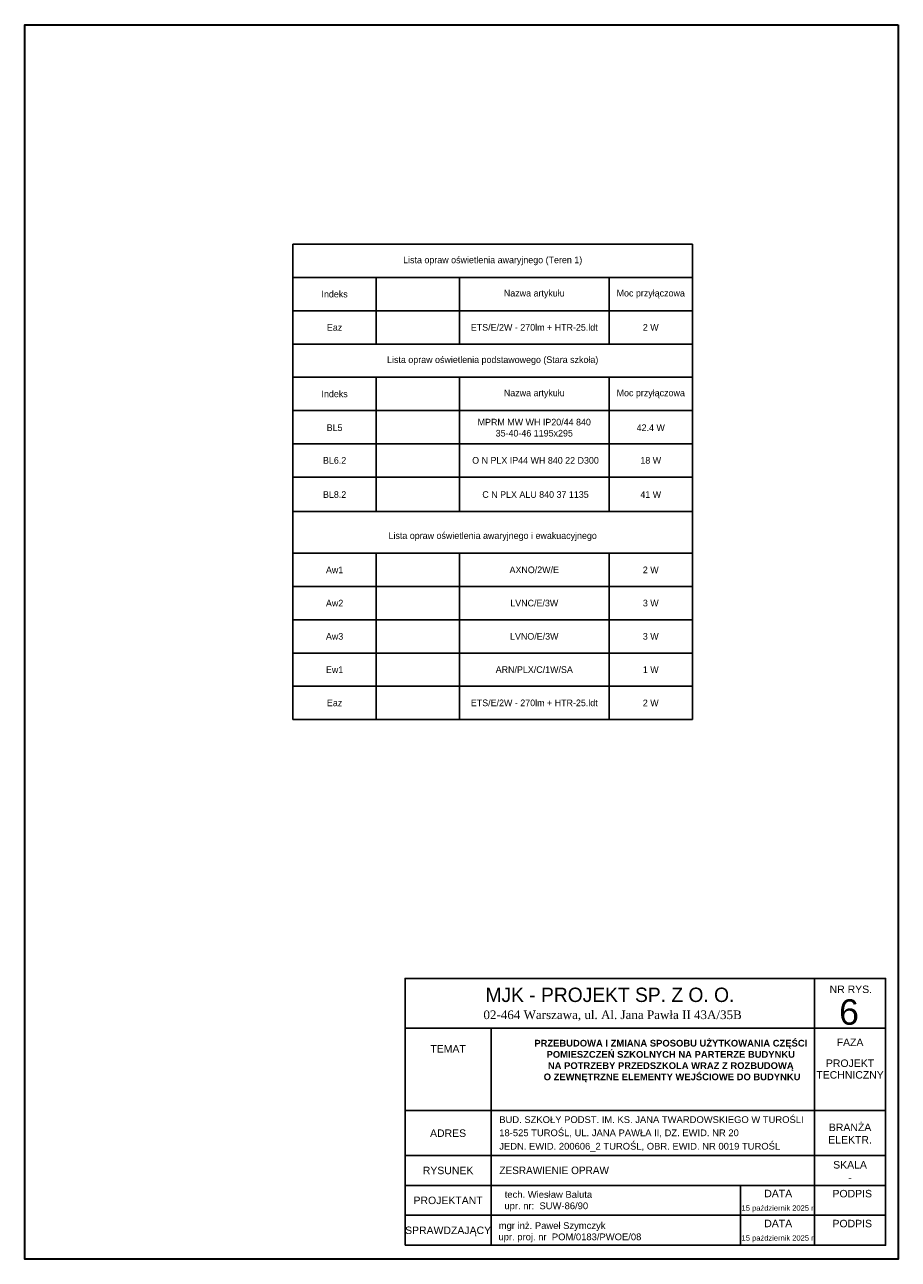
# Model space of a CAD drawing. Header units: millimetres. Extents: x -16803 to -7085, y -9068 to 2537.
# Tile 4 of 33: x -10072 to -7972, y -9068 to -6098. Entities that reach past the tile are written whole.
import ezdxf
from ezdxf.enums import TextEntityAlignment as Align

# ---------------------------------------------------------------- set-up
doc = ezdxf.new("R2010")
doc.units = ezdxf.units.MM
doc.header["$MEASUREMENT"] = 0
doc.layers.add('DLX_BLD0_LUMKEY', color=7, linetype='Continuous')
doc.layers.add('DLX_TERR_LUMKEY', color=7, linetype='Continuous')
doc.layers.add('elektryka', color=255, linetype='Continuous', lineweight=35)
doc.styles.add('st1', font='arial.ttf')
doc.styles.add('STIL16', font='arial.ttf')
doc.styles.add('STIL32', font='times.ttf')
doc.styles.add('STIL32_F', font='framd.ttf')
doc.styles.add('TableTextStyle', font='txt')

msp = doc.modelspace()

# ---------------------------------------------------------------- linework, layer by layer
at = {"layer": 'DLX_BLD0_LUMKEY', "linetype": 'ByBlock', "lineweight": -2, "transparency": 16777216}
for p, q in [((-9427.3, -6866.5), (-8467.3, -6866.5)), ((-9427.3, -6866.5), (-9427.3, -7769.8)), ((-8467.3, -6866.5), (-8467.3, -7769.8)), ((-9427.3, -6946.5), (-8467.3, -6946.5)), ((-9227.3, -6946.5), (-9227.3, -7269.2)), ((-9027.3, -6946.5), (-9027.3, -7269.2)), ((-8667.3, -6946.5), (-8667.3, -7269.2)), ((-9427.3, -7026.5), (-8467.3, -7026.5)), ((-9427.3, -7106.5), (-8467.3, -7106.5)), ((-9427.3, -7186.5), (-8467.3, -7186.5)), ((-9427.3, -7269.2), (-8467.3, -7269.2)), ((-9427.3, -7369.8), (-8467.3, -7369.8)), ((-9227.3, -7369.8), (-9227.3, -7769.8)), ((-9027.3, -7369.8), (-9027.3, -7769.8)), ((-8667.3, -7369.8), (-8667.3, -7769.8)), ((-9427.3, -7449.8), (-8467.3, -7449.8)), ((-9427.3, -7529.8), (-8467.3, -7529.8)), ((-9427.3, -7609.8), (-8467.3, -7609.8)), ((-9427.3, -7689.8), (-8467.3, -7689.8)), ((-9427.3, -7769.8), (-8467.3, -7769.8))]:
    msp.add_line(p, q, dxfattribs=at)
at = {"layer": 'DLX_TERR_LUMKEY', "linetype": 'ByBlock', "lineweight": -2, "transparency": 16777216}
for p, q in [((-9427.3, -6626.5), (-8467.3, -6626.5)), ((-9427.3, -6626.5), (-9427.3, -6866.5)), ((-8467.3, -6626.5), (-8467.3, -6866.5)), ((-9427.3, -6706.5), (-8467.3, -6706.5)), ((-9227.3, -6706.5), (-9227.3, -6866.5)), ((-9027.3, -6706.5), (-9027.3, -6866.5)), ((-8667.3, -6706.5), (-8667.3, -6866.5)), ((-9427.3, -6786.5), (-8467.3, -6786.5)), ((-9427.3, -6866.5), (-8467.3, -6866.5))]:
    msp.add_line(p, q, dxfattribs=at)
at = {"layer": 'elektryka', "lineweight": -3}
for p, q in [((-8173.7, -8611.5), (-8173.7, -8392.6)), ((-9158, -8512.5), (-8002.7, -8512.5)), ((-8951, -8512.5), (-8951, -9034.5)), ((-8173.7, -8611.5), (-8173.7, -9034.5)), ((-9158, -8710.5), (-8002.7, -8710.5)), ((-9158, -8818.5), (-8002.7, -8818.5)), ((-9158, -8890.5), (-8002.7, -8890.5)), ((-8351.5, -8890.5), (-8351.5, -9034.5)), ((-9158, -8962.5), (-8002.7, -8962.5)), ((-9158, -9034.5), (-8002.7, -9034.5))]:
    msp.add_line(p, q, dxfattribs=at)
at = {"layer": 'elektryka'}
msp.add_lwpolyline([(-7972.2, -6098.3), (-7972.2, -9068.3), (-10072.2, -9068.3), (-10072.2, -6098.3)], close=True, dxfattribs=at)
at = {"layer": 'elektryka', "lineweight": -3}
msp.add_lwpolyline([(-9158, -9034.5), (-8002.7, -9034.5), (-8002.7, -8392.6), (-9158, -8392.6)], close=True, dxfattribs=at)

# ---------------------------------------------------------------- texts
at = {"layer": 'DLX_BLD0_LUMKEY', "transparency": 16777216, "char_height": 16, "attachment_point": 5, "style": 'TableTextStyle'}
for s, insert, width in [('Lista opraw oświetlenia podstawowego (Stara szkoła)', (-8947.3, -6906.5), 950.4), ('Indeks', (-9327.3, -6986.5), 190.4), ('Nazwa artykułu', (-8847.3, -6986.5), 350.4), ('Moc przyłączowa', (-8567.3, -6986.5), 190.4), ('BL5', (-9327.3, -7067.8), 190.4), ('MPRM MW WH IP20/44 840 35-40-46 1195x295', (-8847.3, -7067.8), 350.4), ('42.4 W', (-8567.3, -7067.8), 190.4), ('BL6.2', (-9327.3, -7146.5), 190.4), (' O N PLX IP44 WH 840 22 D300', (-8847.3, -7146.5), 350.4), ('18 W', (-8567.3, -7146.5), 190.4), ('BL8.2', (-9327.3, -7228.6), 190.4), (' C N PLX ALU 840 37 1135', (-8847.3, -7228.6), 350.4), ('41 W', (-8567.3, -7228.6), 190.4), ('Lista opraw oświetlenia awaryjnego i ewakuacyjnego ', (-8947.3, -7329.8), 950.4), ('Aw1', (-9327.3, -7409.8), 190.4), ('AXNO/2W/E', (-8847.3, -7409.8), 350.4), ('2 W', (-8567.3, -7409.8), 190.4), ('Aw2', (-9327.3, -7489.8), 190.4), ('LVNC/E/3W', (-8847.3, -7489.8), 350.4), ('3 W', (-8567.3, -7489.8), 190.4), ('Aw3', (-9327.3, -7569.8), 190.4), ('LVNO/E/3W', (-8847.3, -7569.8), 350.4), ('3 W', (-8567.3, -7569.8), 190.4), ('Ew1', (-9327.3, -7649.8), 190.4), ('ARN/PLX/C/1W/SA', (-8847.3, -7649.8), 350.4), ('1 W', (-8567.3, -7649.8), 190.4)]:
    msp.add_mtext(s, dxfattribs=dict(at, insert=insert, width=width))
at = {"layer": 'DLX_TERR_LUMKEY', "transparency": 16777216, "char_height": 16, "attachment_point": 5, "style": 'TableTextStyle'}
for s, insert, width in [('Lista opraw oświetlenia awaryjnego (Teren 1)', (-8947.3, -6666.5), 950.4), ('Indeks', (-9327.3, -6746.5), 190.4), ('Nazwa artykułu', (-8847.3, -6746.5), 350.4), ('Moc przyłączowa', (-8567.3, -6746.5), 190.4), ('Eaz', (-9327.3, -6826.5), 190.4), ('ETS/E/2W - 270lm + HTR-25.ldt', (-8847.3, -6826.5), 350.4), ('2 W', (-8567.3, -6826.5), 190.4), ('Eaz', (-9327.3, -7729.8), 190.4), ('ETS/E/2W - 270lm + HTR-25.ldt', (-8847.3, -7729.8), 350.4), ('2 W', (-8567.3, -7729.8), 190.4)]:
    msp.add_mtext(s, dxfattribs=dict(at, insert=insert, width=width))
at = {"layer": 'elektryka', "lineweight": -3}
for s, height, style, p in [('MJK - PROJEKT SP. Z O. O. ', 34.56, 'STIL32_F', (-8659, -8449.3)), ('NR RYS.', 18, 'st1', (-8086.3, -8427.8)), ('6', 61.3, 'st1', (-8090.7, -8504)), ('02-464 Warszawa, ul. Al. Jana Pawła II 43A/35B', 20.736, 'STIL32', (-8659, -8490.4)), ('DATA', 18, 'st1', (-8260.9, -8919)), ('PODPIS', 18, 'st1', (-8082.9, -8919.3)), ('15 październik 2025 r.', 12.96, 'st1', (-8259.9, -8951.4)), ('DATA', 18, 'st1', (-8260.9, -8991)), ('PODPIS', 18, 'st1', (-8082.9, -8991.3)), ('15 październik 2025 r.', 12.96, 'st1', (-8259.9, -9023.4))]:
    msp.add_text(s, height=height, dxfattribs=dict(at, style=style)).set_placement(p, align=Align.CENTER)
at = {"layer": 'elektryka', "lineweight": -3, "style": 'st1'}
for s, p in [('TEMAT', (-9054.5, -8562)), ('FAZA', (-8088.2, -8546.2)), ('PROJEKT', (-8088.2, -8596.5)), ('TECHNICZNY', (-8088.2, -8624.6)), ('ADRES', (-9054.5, -8764.9)), ('BRANŻA', (-8088.2, -8750.7)), ('ELEKTR.', (-8088.2, -8780.8)), ('RYSUNEK', (-9054.5, -8854.5)), ('SKALA', (-8088.2, -8840.9)), ('-', (-8088.2, -8871.5)), ('PROJEKTANT', (-9054.5, -8926.5)), ('SPRAWDZAJĄCY', (-9054.5, -8998.5))]:
    msp.add_text(s, height=18, dxfattribs=at).set_placement(p, align=Align.MIDDLE_CENTER)
at = {"layer": 'elektryka', "lineweight": -3}
for s, height, style, p in [('BUD. SZKOŁY PODST. IM. KS. JANA TWARDOWSKIEGO W TUROŚLI', 16.2, 'STIL16', (-8931.5, -8740.3)), ('18-525 TUROŚL, UL. JANA PAWŁA II, DZ. EWID. NR 20', 16.2, 'STIL16', (-8931.5, -8772.1)), ('JEDN. EWID. 200606_2 TUROŚL, OBR. EWID. NR 0019 TUROŚL', 16.2, 'STIL16', (-8931.5, -8804.4)), ('ZESRAWIENIE OPRAW', 18, 'STIL32_F', (-8931.2, -8863.3)), ('tech. Wiesław Baluta', 16.208, 'STIL16', (-8918.3, -8920.4)), ('upr. nr:  SUW-86/90', 16.208, 'STIL16', (-8919.1, -8947.7)), ('mgr inż. Paweł Szymczyk', 16.208, 'STIL16', (-8932.7, -8995.2)), ('upr. proj. nr  POM/0183/PWOE/08', 16.208, 'STIL16', (-8933.4, -9022.4))]:
    msp.add_text(s, height=height, dxfattribs=dict(at, style=style)).set_placement(p)
at = {"layer": 'elektryka', "lineweight": -3, "insert": (-8951, -8540.3), "char_height": 15.3, "attachment_point": 1, "style": 'st1'}
msp.add_mtext_dynamic_manual_height_columns('\\pxqc;{\\fArial|b1|i0|c238|p34;\\H1.0588x;PRZEBUDOWA I ZMIANA SPOSOBU UŻYTKOWANIA CZĘŚCI \\PPOMIESZCZEŃ SZKOLNYCH NA PARTERZE BUDYNKU \\PNA POTRZEBY PRZEDSZKOLA WRAZ Z ROZBUDOWĄ\\P O ZEWNĘTRZNE ELEMENTY WEJŚCIOWE DO BUDYNKU}', width=863.62, gutter_width=96.3, heights=[189.2], dxfattribs=at)

doc.saveas('drawing.dxf')
